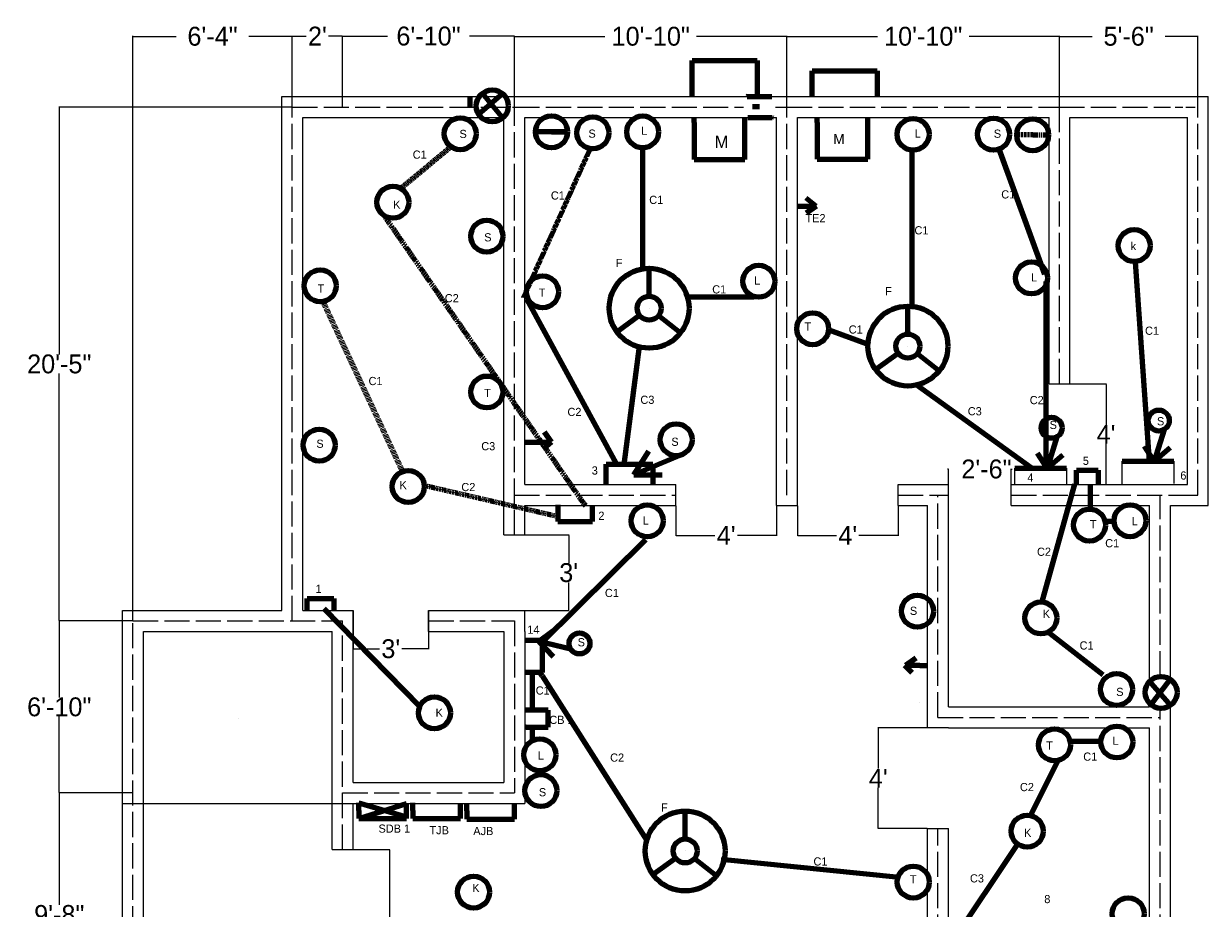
# Model space of a CAD drawing. Header units: inches. Extents: x -92 to 883, y -66 to 818.
# Tile 2 of 2: x -88 to 477, y 346 to 768. Entities that reach past the tile are written whole.
import ezdxf

# ---------------------------------------------------------------- set-up
doc = ezdxf.new("R2010")
doc.units = ezdxf.units.IN
doc.header["$MEASUREMENT"] = 0
for name, pattern in [('ACAD_ISO02W100', [15, 12, -3]), ('ACAD_ISO03W100', [30, 12, -18]), ('DASHED', [0.75, 0.5, -0.25]), ('DASHED2', [0.375, 0.25, -0.125]), ('DASHEDX2', [1.5, 1, -0.5]), ('PHANTOMX2', [5, 2.5, -0.5, 0.5, -0.5, 0.5, -0.5])]:
    doc.linetypes.add(name, pattern=pattern)
doc.dimstyles.get("Standard").update_dxf_attribs({"dimtxt": 9, "dimasz": 0.18, "dimexe": 0.18, "dimexo": 0.0625, "dimgap": 0.09, "dimtad": 0, "dimtih": 1, "dimtoh": 1, "dimdec": 0, "dimzin": 0, "dimdsep": 46, "dimlunit": 3, "dimtxsty": 'Standard', "dimcen": 0.09, "dimaunit": 1, "dimadec": 0, "dimazin": 0, "dimtfac": 1, "dimtdec": 0, "dimtofl": 0, "dimtmove": 0, "dimatfit": 3, "dimfxl": 1, "dimtolj": 1, "dimtzin": 0, "dimarcsym": 0})

# ---------------------------------------------------------------- blocks, each defined once
blk = doc.blocks.new('*D2')
at = {"color": 0, "lineweight": -2}
for p, q in [((-36.21, 401.09), (-71.47, 401.09)), ((-71.29, 400.91), (-71.29, 347.68)), ((-71.29, 285.27), (-71.29, 338.5)), ((-36.21, 285.09), (-71.47, 285.09))]:
    blk.add_line(p, q, dxfattribs=at)
at = {"color": 0}
for points in [[(-71.32, 400.91), (-71.26, 400.91), (-71.29, 401.09)], [(-71.32, 285.27), (-71.26, 285.27), (-71.29, 285.09)]]:
    blk.add_solid(points, dxfattribs=at)
at = {"layer": 'Defpoints', "color": 0}
for p in [(-71.29, 401.09), (-36.14, 401.09), (-36.14, 285.09)]:
    blk.add_point(p, dxfattribs=at)
at = {"color": 0, "insert": (-71.29, 343.09), "char_height": 9, "attachment_point": 5}
blk.add_mtext('\\A1;9\'-8"', dxfattribs=at)
blk = doc.blocks.new('*D3')
at = {"color": 0, "lineweight": -2}
for p, q in [((-36.21, 483.09), (-71.47, 483.09)), ((-71.29, 482.91), (-71.29, 446.68)), ((-71.29, 401.27), (-71.29, 437.5)), ((-36.21, 401.09), (-71.47, 401.09))]:
    blk.add_line(p, q, dxfattribs=at)
at = {"color": 0}
for points in [[(-71.32, 482.91), (-71.26, 482.91), (-71.29, 483.09)], [(-71.32, 401.27), (-71.26, 401.27), (-71.29, 401.09)]]:
    blk.add_solid(points, dxfattribs=at)
at = {"layer": 'Defpoints', "color": 0}
for p in [(-71.29, 483.09), (-36.14, 483.09), (-36.14, 401.09)]:
    blk.add_point(p, dxfattribs=at)
at = {"color": 0, "insert": (-71.29, 442.09), "char_height": 9, "attachment_point": 5}
blk.add_mtext('\\A1;6\'-10"', dxfattribs=at)
blk = doc.blocks.new('*D4')
at = {"color": 0, "lineweight": -2}
for p, q in [((39.79, 728.09), (-71.47, 728.09)), ((-71.29, 727.91), (-71.29, 610.18)), ((-71.29, 483.27), (-71.29, 601)), ((-36.21, 483.09), (-71.47, 483.09))]:
    blk.add_line(p, q, dxfattribs=at)
at = {"color": 0}
for points in [[(-71.32, 727.91), (-71.26, 727.91), (-71.29, 728.09)], [(-71.32, 483.27), (-71.26, 483.27), (-71.29, 483.09)]]:
    blk.add_solid(points, dxfattribs=at)
at = {"layer": 'Defpoints', "color": 0}
for p in [(-71.29, 728.09), (39.86, 728.09), (-36.14, 483.09)]:
    blk.add_point(p, dxfattribs=at)
at = {"color": 0, "insert": (-71.29, 605.59), "char_height": 9, "attachment_point": 5}
blk.add_mtext('\\A1;20\'-5"', dxfattribs=at)
blk = doc.blocks.new('*D13')
at = {"color": 0, "lineweight": -2}
for p, q in [((342.79, 432.09), (319.23, 432.09)), ((319.41, 431.91), (319.41, 412.68)), ((319.41, 384.27), (319.41, 403.5)), ((342.79, 384.09), (319.23, 384.09))]:
    blk.add_line(p, q, dxfattribs=at)
at = {"color": 0}
for points in [[(319.38, 431.91), (319.44, 431.91), (319.41, 432.09)], [(319.38, 384.27), (319.44, 384.27), (319.41, 384.09)]]:
    blk.add_solid(points, dxfattribs=at)
at = {"layer": 'Defpoints', "color": 0}
for p in [(319.41, 432.09), (342.86, 432.09), (342.86, 384.09)]:
    blk.add_point(p, dxfattribs=at)
at = {"color": 0, "insert": (319.41, 408.09), "char_height": 9, "attachment_point": 5}
blk.add_mtext("\\A1;4'", dxfattribs=at)
blk = doc.blocks.new('*D14')
at = {"color": 0, "lineweight": -2}
for p, q in [((352.68, 555.5), (352.5, 555.5)), ((352.86, 548.15), (352.86, 555.68)), ((382.86, 548.15), (382.86, 555.68)), ((383.04, 555.5), (383.22, 555.5))]:
    blk.add_line(p, q, dxfattribs=at)
at = {"color": 0}
for points in [[(352.68, 555.53), (352.68, 555.47), (352.86, 555.5)], [(383.04, 555.53), (383.04, 555.47), (382.86, 555.5)]]:
    blk.add_solid(points, dxfattribs=at)
at = {"layer": 'Defpoints', "color": 0}
for p in [(352.86, 555.5), (352.86, 548.09), (382.86, 548.09)]:
    blk.add_point(p, dxfattribs=at)
at = {"color": 0, "insert": (371.03, 555.5), "char_height": 9, "attachment_point": 5}
blk.add_mtext('\\A1;2\'-6"', dxfattribs=at)
blk = doc.blocks.new('*D15')
at = {"color": 0, "lineweight": -2}
for p, q in [((410.92, 596.09), (428.26, 596.09)), ((428.08, 595.91), (428.08, 576.68)), ((428.08, 548.27), (428.08, 567.5)), ((410.92, 548.09), (428.26, 548.09))]:
    blk.add_line(p, q, dxfattribs=at)
at = {"color": 0}
for points in [[(428.05, 595.91), (428.11, 595.91), (428.08, 596.09)], [(428.05, 548.27), (428.11, 548.27), (428.08, 548.09)]]:
    blk.add_solid(points, dxfattribs=at)
at = {"layer": 'Defpoints', "color": 0}
for p in [(410.86, 596.09), (410.86, 548.09), (428.08, 548.09)]:
    blk.add_point(p, dxfattribs=at)
at = {"color": 0, "insert": (428.08, 572.09), "char_height": 9, "attachment_point": 5}
blk.add_mtext("\\A1;4'", dxfattribs=at)
blk = doc.blocks.new('*D16')
at = {"color": 0, "lineweight": -2}
for p, q in [((280.86, 538.03), (280.86, 523.72)), ((328.86, 538.03), (328.86, 523.72)), ((281.04, 523.9), (299.52, 523.9)), ((328.68, 523.9), (310.2, 523.9))]:
    blk.add_line(p, q, dxfattribs=at)
at = {"color": 0}
for points in [[(281.04, 523.93), (281.04, 523.87), (280.86, 523.9)], [(328.68, 523.93), (328.68, 523.87), (328.86, 523.9)]]:
    blk.add_solid(points, dxfattribs=at)
at = {"layer": 'Defpoints', "color": 0}
for p in [(280.86, 538.09), (328.86, 538.09), (328.86, 523.9)]:
    blk.add_point(p, dxfattribs=at)
at = {"color": 0, "insert": (304.86, 523.9), "char_height": 9, "attachment_point": 5}
blk.add_mtext("\\A1;4'", dxfattribs=at)
blk = doc.blocks.new('*D17')
at = {"color": 0, "lineweight": -2}
for p, q in [((222.86, 538.03), (222.86, 523.72)), ((270.86, 538.03), (270.86, 523.72)), ((223.04, 523.9), (241.52, 523.9)), ((270.68, 523.9), (252.2, 523.9))]:
    blk.add_line(p, q, dxfattribs=at)
at = {"color": 0}
for points in [[(223.04, 523.93), (223.04, 523.87), (222.86, 523.9)], [(270.68, 523.93), (270.68, 523.87), (270.86, 523.9)]]:
    blk.add_solid(points, dxfattribs=at)
at = {"layer": 'Defpoints', "color": 0}
for p in [(222.86, 538.09), (270.86, 538.09), (270.86, 523.9)]:
    blk.add_point(p, dxfattribs=at)
at = {"color": 0, "insert": (246.86, 523.9), "char_height": 9, "attachment_point": 5}
blk.add_mtext("\\A1;4'", dxfattribs=at)
blk = doc.blocks.new('*D18')
at = {"color": 0, "lineweight": -2}
for p, q in [((150.92, 524.09), (171.9, 524.09)), ((171.72, 523.91), (171.72, 510.68)), ((171.72, 488.27), (171.72, 501.5)), ((150.92, 488.09), (171.9, 488.09))]:
    blk.add_line(p, q, dxfattribs=at)
at = {"color": 0}
for points in [[(171.69, 523.91), (171.75, 523.91), (171.72, 524.09)], [(171.69, 488.27), (171.75, 488.27), (171.72, 488.09)]]:
    blk.add_solid(points, dxfattribs=at)
at = {"layer": 'Defpoints', "color": 0}
for p in [(150.86, 524.09), (171.72, 524.09), (150.86, 488.09)]:
    blk.add_point(p, dxfattribs=at)
at = {"color": 0, "insert": (171.72, 506.09), "char_height": 9, "attachment_point": 5}
blk.add_mtext("\\A1;3'", dxfattribs=at)
blk = doc.blocks.new('*D19')
at = {"color": 0, "lineweight": -2}
for p, q in [((68.86, 488.03), (68.86, 469.64)), ((104.86, 488.03), (104.86, 469.64)), ((69.04, 469.82), (81.52, 469.82)), ((104.68, 469.82), (92.2, 469.82))]:
    blk.add_line(p, q, dxfattribs=at)
at = {"color": 0}
for points in [[(69.04, 469.85), (69.04, 469.79), (68.86, 469.82)], [(104.68, 469.85), (104.68, 469.79), (104.86, 469.82)]]:
    blk.add_solid(points, dxfattribs=at)
at = {"layer": 'Defpoints', "color": 0}
for p in [(68.86, 488.09), (104.86, 488.09), (68.86, 469.82)]:
    blk.add_point(p, dxfattribs=at)
at = {"color": 0, "insert": (86.86, 469.82), "char_height": 9, "attachment_point": 5}
blk.add_mtext("\\A1;3'", dxfattribs=at)
blk = doc.blocks.new('*D20')
at = {"color": 0, "lineweight": -2}
for p, q in [((58.92, 374.09), (86.44, 374.09)), ((86.26, 373.91), (86.26, 336.68)), ((86.26, 290.27), (86.26, 327.5)), ((58.92, 290.09), (86.44, 290.09))]:
    blk.add_line(p, q, dxfattribs=at)
at = {"color": 0}
for points in [[(86.23, 373.91), (86.29, 373.91), (86.26, 374.09)], [(86.23, 290.27), (86.29, 290.27), (86.26, 290.09)]]:
    blk.add_solid(points, dxfattribs=at)
at = {"layer": 'Defpoints', "color": 0}
for p in [(58.86, 374.09), (58.86, 290.09), (86.26, 290.09)]:
    blk.add_point(p, dxfattribs=at)
at = {"color": 0, "insert": (86.26, 332.09), "char_height": 9, "attachment_point": 5}
blk.add_mtext("\\A1;7'", dxfattribs=at)
blk = doc.blocks.new('*D21')
at = {"color": 0, "lineweight": -2}
for p, q in [((-36.21, 483.15), (-36.21, 761.99)), ((-36.03, 761.81), (-15.52, 761.81)), ((39.68, 761.81), (19.16, 761.81)), ((39.86, 728.15), (39.86, 761.99))]:
    blk.add_line(p, q, dxfattribs=at)
at = {"color": 0}
for points in [[(-36.03, 761.84), (-36.03, 761.78), (-36.21, 761.81)], [(39.68, 761.84), (39.68, 761.78), (39.86, 761.81)]]:
    blk.add_solid(points, dxfattribs=at)
at = {"layer": 'Defpoints', "color": 0}
for p in [(39.86, 761.81), (39.86, 728.09), (-36.21, 483.09)]:
    blk.add_point(p, dxfattribs=at)
at = {"color": 0, "insert": (1.82, 761.81), "char_height": 9, "attachment_point": 5}
blk.add_mtext('\\A1;6\'-4"', dxfattribs=at)
blk = doc.blocks.new('*D22')
at = {"color": 0, "lineweight": -2}
for p, q in [((145.86, 728.15), (145.86, 761.99)), ((146.04, 761.81), (189.02, 761.81)), ((275.68, 761.81), (232.7, 761.81)), ((275.86, 728.15), (275.86, 761.99))]:
    blk.add_line(p, q, dxfattribs=at)
at = {"color": 0}
for points in [[(146.04, 761.84), (146.04, 761.78), (145.86, 761.81)], [(275.68, 761.84), (275.68, 761.78), (275.86, 761.81)]]:
    blk.add_solid(points, dxfattribs=at)
at = {"layer": 'Defpoints', "color": 0}
for p in [(275.86, 761.81), (145.86, 728.09), (275.86, 728.09)]:
    blk.add_point(p, dxfattribs=at)
at = {"color": 0, "insert": (210.86, 761.81), "char_height": 9, "attachment_point": 5}
blk.add_mtext('\\A1;10\'-10"', dxfattribs=at)
blk = doc.blocks.new('*D23')
at = {"color": 0, "lineweight": -2}
for p, q in [((275.86, 728.15), (275.86, 761.99)), ((276.04, 761.81), (319.02, 761.81)), ((405.68, 761.81), (362.7, 761.81)), ((405.86, 728.15), (405.86, 761.99))]:
    blk.add_line(p, q, dxfattribs=at)
at = {"color": 0}
for points in [[(276.04, 761.84), (276.04, 761.78), (275.86, 761.81)], [(405.68, 761.84), (405.68, 761.78), (405.86, 761.81)]]:
    blk.add_solid(points, dxfattribs=at)
at = {"layer": 'Defpoints', "color": 0}
for p in [(405.86, 761.81), (275.86, 728.09), (405.86, 728.09)]:
    blk.add_point(p, dxfattribs=at)
at = {"color": 0, "insert": (340.86, 761.81), "char_height": 9, "attachment_point": 5}
blk.add_mtext('\\A1;10\'-10"', dxfattribs=at)
blk = doc.blocks.new('*D24')
at = {"color": 0, "lineweight": -2}
for p, q in [((405.86, 728.15), (405.86, 761.99)), ((406.04, 761.81), (421.52, 761.81)), ((471.68, 761.81), (456.2, 761.81)), ((471.86, 728.15), (471.86, 761.99))]:
    blk.add_line(p, q, dxfattribs=at)
at = {"color": 0}
for points in [[(406.04, 761.84), (406.04, 761.78), (405.86, 761.81)], [(471.68, 761.84), (471.68, 761.78), (471.86, 761.81)]]:
    blk.add_solid(points, dxfattribs=at)
at = {"layer": 'Defpoints', "color": 0}
for p in [(471.86, 761.81), (405.86, 728.09), (471.86, 728.09)]:
    blk.add_point(p, dxfattribs=at)
at = {"color": 0, "insert": (438.86, 761.81), "char_height": 9, "attachment_point": 5}
blk.add_mtext('\\A1;5\'-6"', dxfattribs=at)
blk = doc.blocks.new('*D25')
at = {"color": 0, "lineweight": -2}
for p, q in [((39.86, 728.21), (39.86, 762.12)), ((40.04, 761.94), (46.52, 761.94)), ((63.68, 761.94), (57.2, 761.94)), ((63.86, 728.15), (63.86, 762.12))]:
    blk.add_line(p, q, dxfattribs=at)
at = {"color": 0}
for points in [[(40.04, 761.97), (40.04, 761.91), (39.86, 761.94)], [(63.68, 761.97), (63.68, 761.91), (63.86, 761.94)]]:
    blk.add_solid(points, dxfattribs=at)
at = {"layer": 'Defpoints', "color": 0}
for p in [(63.86, 761.94), (39.86, 728.15), (63.86, 728.09)]:
    blk.add_point(p, dxfattribs=at)
at = {"color": 0, "insert": (51.86, 761.94), "char_height": 9, "attachment_point": 5}
blk.add_mtext("\\A1;2'", dxfattribs=at)
blk = doc.blocks.new('*D26')
at = {"color": 0, "lineweight": -2}
for p, q in [((63.86, 728.21), (63.86, 762.08)), ((64.04, 761.9), (85.27, 761.9)), ((145.68, 761.9), (124.45, 761.9)), ((145.86, 728.21), (145.86, 762.08))]:
    blk.add_line(p, q, dxfattribs=at)
at = {"color": 0}
for points in [[(64.04, 761.93), (64.04, 761.87), (63.86, 761.9)], [(145.68, 761.93), (145.68, 761.87), (145.86, 761.9)]]:
    blk.add_solid(points, dxfattribs=at)
at = {"layer": 'Defpoints', "color": 0}
for p in [(145.86, 761.9), (63.86, 728.15), (145.86, 728.15)]:
    blk.add_point(p, dxfattribs=at)
at = {"color": 0, "insert": (104.86, 761.9), "char_height": 9, "attachment_point": 5}
blk.add_mtext('\\A1;6\'-10"', dxfattribs=at)

msp = doc.modelspace()

# ---------------------------------------------------------------- linework, layer by layer
for p, q in [((63.86, 733.09), (63.86, 749.06)), ((34.86, 733.09), (256.93, 733.09)), ((34.86, 488.09), (34.86, 733.09)), ((268.68, 733.09), (458.86, 733.09)), ((458.86, 733.09), (476.86, 733.09)), ((476.86, 538.09), (476.86, 733.09)), ((461.08, 728.09), (464.7, 728.09)), ((466.16, 728.09), (470.57, 728.09)), ((44.86, 723.09), (140.86, 723.09)), ((44.86, 488.09), (44.86, 723.09)), ((140.86, 524.09), (140.86, 723.09)), ((150.86, 548.09), (150.86, 723.09)), ((150.86, 723.09), (257.17, 723.09)), ((268.43, 723.09), (270.86, 723.09)), ((270.86, 538.09), (270.86, 723.09)), ((280.86, 538.09), (280.86, 723.09)), ((280.86, 723.09), (400.86, 723.09)), ((400.86, 596.09), (400.86, 723.09)), ((410.86, 596.09), (410.86, 723.09)), ((410.86, 723.09), (458.86, 723.09)), ((458.86, 723.09), (466.86, 723.09)), ((466.86, 548.09), (466.86, 723.09)), ((400.86, 596.09), (410.86, 596.09)), ((384.6, 548.09), (384.6, 555.88)), ((409.28, 555.88), (409.28, 548.09)), ((435.71, 548.26), (435.71, 559.33)), ((460.39, 559.33), (460.39, 548.62)), ((150.86, 548.09), (222.86, 548.09)), ((222.86, 538.09), (222.86, 548.09)), ((328.86, 548.09), (352.86, 548.09)), ((328.86, 538.09), (328.86, 548.09)), ((352.86, 442.09), (352.86, 548.09)), ((382.86, 538.09), (382.86, 548.09)), ((382.86, 548.09), (400.86, 548.09)), ((400.86, 548.09), (410.86, 548.09)), ((410.86, 548.09), (458.86, 548.09)), ((458.86, 548.09), (466.86, 548.09)), ((458.86, 543.09), (471.86, 543.09)), ((150.86, 538.09), (222.86, 538.09)), ((150.86, 524.09), (150.86, 538.09)), ((270.86, 538.09), (280.86, 538.09)), ((328.86, 538.09), (342.86, 538.09)), ((342.86, 432.09), (342.86, 538.09)), ((382.86, 538.09), (448.86, 538.09)), ((448.86, 454.36), (448.86, 538.09)), ((458.86, 538.09), (476.86, 538.09)), ((458.86, 455.16), (458.86, 538.09)), ((140.86, 524.09), (150.86, 524.09)), ((-41.14, -29.91), (-41.14, 488.09)), ((-41.14, 488.09), (34.86, 488.09)), ((44.86, 488.09), (68.86, 488.09)), ((68.86, 406.09), (68.86, 488.09)), ((104.86, 478.09), (104.86, 488.09)), ((104.86, 488.09), (150.86, 488.09)), ((150.86, 478.09), (150.86, 488.09)), ((-31.14, -19.91), (-31.14, 478.09)), ((-31.14, 478.09), (58.86, 478.09)), ((58.86, 374.09), (58.86, 478.09)), ((104.86, 478.09), (140.86, 478.09)), ((140.86, 478.09), (140.86, 406.09)), ((150.86, 478.09), (150.86, 396.09)), ((352.86, 442.09), (448.86, 442.09)), ((448.86, 442.09), (448.86, 443.72)), ((458.86, 290.09), (458.86, 442.91)), ((352.86, 432.09), (342.86, 432.09)), ((352.86, 432.09), (429.61, 432.09)), ((436.89, 432.09), (448.86, 432.09)), ((448.86, 336.09), (448.86, 432.09)), ((68.86, 406.09), (140.86, 406.09)), ((-41.14, 396.09), (150.86, 396.09)), ((68.86, 374.09), (68.86, 396.09)), ((342.86, 230.09), (342.86, 384.09)), ((342.86, 384.09), (352.86, 384.09)), ((352.86, 336.09), (352.86, 384.09)), ((58.86, 374.09), (68.86, 374.09))]:
    msp.add_line(p, q)
at = {"lineweight": 106}
for p, q in [((230.66, 750.35), (261.6, 750.35)), ((230.66, 733.09), (230.66, 750.35)), ((261.6, 750.35), (261.6, 733.09)), ((287.93, 745.44), (318.87, 745.44)), ((287.93, 733.09), (287.93, 745.44)), ((318.87, 745.44), (318.87, 733.09)), ((124.5, 733.09), (124.5, 728.09)), ((128.77, 724.68), (140.12, 734.53)), ((130.55, 734.62), (140.24, 722.85)), ((256.93, 733.09), (268.68, 733.09)), ((135.28, 728.64), (135.28, 728.64)), ((230.66, 728), (230.66, 728.09)), ((262.8, 728.23), (259.4, 728.23)), ((262.8, 728.23), (262.8, 728.23)), ((231.65, 720.75), (231.65, 723.09)), ((231.65, 720.75), (231.65, 703.16)), ((255.71, 720.75), (255.71, 723.09)), ((255.71, 703.16), (255.71, 720.75)), ((257.17, 723.09), (268.83, 723.09)), ((268.61, 723.29), (268.83, 723.09)), ((290.32, 720.78), (290.32, 723.09)), ((290.32, 720.78), (290.32, 703.2)), ((314.38, 720.78), (314.38, 723.09)), ((314.38, 703.2), (314.38, 720.78)), ((120.01, 715.38), (120.01, 715.38)), ((163.53, 716.26), (163.53, 716.26)), ((163.53, 716.26), (171.16, 716.26)), ((183.24, 715.84), (183.24, 715.84)), ((335.49, 706.97), (335.49, 631.94)), ((376.89, 708.15), (398.78, 648.48)), ((207.02, 705.71), (207.02, 705.71)), ((231.65, 703.16), (255.71, 703.16)), ((290.32, 703.2), (314.38, 703.2)), ((336, 706.24), (336, 706.24)), ((289.82, 680.82), (285.07, 684.68)), ((87.88, 682.7), (87.88, 682.7)), ((280.86, 680.82), (289.82, 680.82)), ((289.82, 680.82), (285.07, 677.56)), ((132.65, 666.52), (132.65, 666.52)), ((210.09, 637.91), (210.09, 651.24)), ((441.96, 654.39), (448.67, 559.33)), ((399.37, 644.94), (399.37, 556.32)), ((151.63, 636.61), (194.33, 558.15)), ((333.55, 619.87), (333.55, 633.19)), ((205.47, 628.82), (194.71, 620.96)), ((210.09, 632.19), (210.09, 632.19)), ((210.09, 632.19), (210.09, 632.19)), ((210.09, 632.19), (210.09, 632.19)), ((210.09, 632.19), (210.09, 632.19)), ((214.58, 628.65), (225.03, 620.39)), ((295.86, 621.89), (315.38, 614.8)), ((205.4, 613.97), (198.02, 557.63)), ((328.94, 610.78), (318.17, 602.92)), ((333.55, 614.15), (333.55, 614.15)), ((333.55, 614.15), (333.55, 614.15)), ((333.55, 614.15), (333.55, 614.15)), ((333.55, 614.15), (333.55, 614.15)), ((338.04, 610.61), (348.5, 602.35)), ((337.26, 595.9), (392.27, 556.32)), ((133.11, 590.64), (133.11, 590.64)), ((163.51, 568.4), (160.25, 573.14)), ((404.63, 570.85), (399.96, 555.88)), ((455.74, 574.3), (451.07, 559.33)), ((52.72, 566.94), (52.72, 566.94)), ((150.86, 568.4), (163.51, 568.4)), ((163.51, 568.4), (159.84, 565.1)), ((222.98, 569.52), (222.98, 569.52)), ((451.07, 559.33), (446.44, 566.48)), ((451.07, 559.33), (458.6, 565.77)), ((202.85, 552.7), (209.98, 564)), ((225.15, 562.21), (202.85, 552.7)), ((399.96, 555.88), (395.33, 563.03)), ((399.96, 555.88), (407.49, 562.31)), ((189.56, 548.09), (189.56, 557.81)), ((189.56, 557.81), (211.79, 557.81)), ((211.79, 557.81), (211.79, 548.09)), ((399.96, 555.88), (399.96, 555.88)), ((399.96, 555.88), (399.96, 555.88)), ((413.95, 548.09), (413.95, 554.94)), ((413.95, 554.94), (424.34, 554.94)), ((424.34, 554.94), (424.34, 548.09)), ((451.07, 559.33), (451.07, 559.33)), ((451.07, 559.33), (451.07, 559.33)), ((202.85, 552.7), (216.27, 552.7)), ((412.98, 548.35), (397.6, 492.81)), ((95.21, 547.19), (95.21, 547.19)), ((420.67, 536.53), (420.67, 547.76)), ((166.58, 538.44), (166.58, 530.45)), ((179, 539), (179.68, 538.09)), ((183.15, 530.45), (183.15, 537.87)), ((166.58, 530.45), (183.15, 530.45)), ((427.17, 530.62), (431.31, 530.62)), ((159, 473), (208.5, 522)), ((47.01, 493.77), (59.71, 493.77)), ((47.01, 488.09), (47.01, 493.77)), ((59.71, 493.77), (59.71, 488.09)), ((55, 489), (100.5, 442.5)), ((157.5, 473.28), (164.33, 478.36)), ((399.97, 478.04), (426.58, 457.36)), ((151, 474), (159, 474)), ((172.73, 469.58), (157.5, 473.28)), ((157.5, 473.28), (157.5, 473.28)), ((157.5, 473.28), (157.5, 473.28)), ((157.5, 473.28), (164.4, 466.18)), ((159, 474), (159, 458.5)), ((332.5, 462), (337.5, 465.5)), ((152, 458.5), (150.86, 458.5)), ((159, 458.5), (152, 458.5)), ((154.5, 458), (154.5, 458.5)), ((154.5, 440.5), (154.5, 458)), ((159, 457), (157.93, 458.5)), ((332, 462), (335.5, 458.5)), ((339.3, 461.85), (332.31, 461.85)), ((339.3, 461.85), (342.86, 461.85)), ((159, 457), (209, 378.5)), ((448.56, 454.48), (459.04, 442.56)), ((449.14, 442.85), (458.17, 454.77)), ((339.3, 444.13), (339.3, 444.13)), ((339.3, 444.13), (339.3, 444.13)), ((339.3, 444.13), (339.3, 444.13)), ((339.3, 444.13), (339.3, 444.13)), ((339.3, 444.13), (339.3, 444.13)), ((14.12, 436.69), (14.12, 436.69)), ((107.66, 439.26), (107.66, 439.26)), ((162, 440.5), (150.86, 440.5)), ((162, 432.5), (162, 440.5)), ((151.5, 432.5), (150.86, 432.5)), ((151.5, 432.5), (162, 432.5)), ((154.5, 426.5), (154.5, 432.5)), ((154.5, 426.5), (154.5, 426.04)), ((411.22, 425.82), (426.46, 425.82)), ((404.77, 415.87), (391.88, 390.1)), ((71.58, 392.75), (71.58, 396.33)), ((71.58, 396.33), (94.39, 389.71)), ((71.58, 388.86), (94.39, 396.09)), ((94.39, 388.86), (94.39, 396.09)), ((97.33, 392.75), (97.33, 396.33)), ((120.14, 388.86), (120.14, 396.09)), ((123.11, 392.51), (123.11, 396.09)), ((145.92, 388.62), (145.92, 395.84)), ((71.58, 392.75), (71.58, 388.86)), ((97.33, 392.75), (97.33, 388.86)), ((123.11, 392.51), (123.11, 388.62)), ((227.31, 379.14), (227.31, 392.47)), ((71.58, 388.86), (94.39, 388.86)), ((94.39, 388.86), (94.39, 388.86)), ((97.33, 388.86), (120.14, 388.86)), ((120.14, 388.86), (120.14, 388.86)), ((123.11, 388.62), (145.92, 388.62)), ((145.92, 388.62), (145.92, 388.62)), ((227.31, 373.43), (227.31, 373.43)), ((227.31, 373.43), (227.31, 373.43)), ((227.31, 373.43), (227.31, 373.43)), ((227.31, 373.43), (227.31, 373.43)), ((385.43, 376.05), (336.77, 303.44)), ((222.7, 370.05), (211.93, 362.2)), ((231.8, 369.88), (242.26, 361.62)), ((244.5, 369.5), (329.5, 361))]:
    msp.add_line(p, q, dxfattribs=at)
at = {"linetype": 'ACAD_ISO02W100'}
for p, q in [((39.86, 728.09), (145.86, 728.09)), ((39.86, 483.09), (39.86, 728.09)), ((145.86, 728.09), (255.18, 728.09)), ((145.86, 524.09), (145.86, 728.09)), ((270.43, 728.09), (275.86, 728.09)), ((275.86, 728.09), (405.86, 728.09)), ((275.86, 543.09), (275.86, 728.09)), ((405.86, 728.09), (458.86, 728.09)), ((405.86, 596.09), (405.86, 728.09)), ((471.86, 543.09), (471.86, 728.09)), ((145.86, 543.09), (222.86, 543.09)), ((328.86, 543.09), (352.86, 543.09)), ((347.86, 437.09), (347.86, 543.09)), ((382.86, 543.09), (471.86, 543.09)), ((382.86, 543.09), (453.86, 543.09)), ((453.86, 456.65), (453.86, 543.09)), ((-36.14, -24.91), (-36.14, 483.09)), ((-36.14, 483.09), (58.86, 483.09)), ((63.86, 374.09), (63.86, 483.09)), ((104.86, 483.09), (145.86, 483.09)), ((145.86, 483.09), (145.86, 401.09)), ((453.86, 437.09), (453.86, 441.43)), ((347.86, 437.09), (453.86, 437.09)), ((453.86, 331.09), (453.86, 437.09)), ((63.86, 401.09), (145.86, 401.09)), ((347.86, 331.09), (347.86, 384.09))]:
    msp.add_line(p, q, dxfattribs=at)
at = {"linetype": 'DASHED2', "lineweight": 106}
for p, q in [((171.16, 716.26), (155.91, 716.26)), ((115.3, 708.93), (91.68, 689.37)), ((181.68, 707.7), (150.05, 637.14)), ((206.98, 708.75), (206.98, 650.3)), ((84.19, 675.56), (179.24, 538.61)), ((228.6, 637.66), (260.23, 637.66)), ((102.62, 547.81), (166.58, 532.98))]:
    msp.add_line(p, q, dxfattribs=at)
at = {"linetype": 'DASHEDX2', "lineweight": 106}
msp.add_line((393.07, 714.85), (385.45, 714.85), dxfattribs=at)
at = {"linetype": 'DASHED', "lineweight": 106}
for p, q in [((393.07, 714.85), (393.07, 714.85)), ((54.23, 635.85), (92.25, 554.72))]:
    msp.add_line(p, q, dxfattribs=at)
at = {"linetype": 'PHANTOMX2', "lineweight": 106}
msp.add_line((393.07, 714.85), (400.86, 714.85), dxfattribs=at)
at = {"lineweight": 100}
for p, q in [((384.6, 555.88), (409.28, 555.88)), ((435.71, 559.33), (460.39, 559.33))]:
    msp.add_line(p, q, dxfattribs=at)
at = {"linetype": 'ACAD_ISO03W100'}
msp.add_line((-36.14, 483.09), (63.86, 483.09), dxfattribs=at)
at = {"lineweight": 106}
for centre, radius in [((135.28, 728.64), 7.62), ((163.53, 716.26), 7.62), ((183.24, 715.84), 7.62), ((207.02, 716.24), 7.62), ((120.01, 715.38), 7.62), ((336, 715.1), 7.62), ((374.36, 715.14), 7.62), ((393.07, 714.85), 7.62), ((87.88, 682.7), 7.62), ((132.65, 666.52), 7.62), ((441.49, 662.04), 7.62), ((53.21, 642.9), 7.62), ((210.09, 632.19), 19.04), ((262.4, 645.04), 7.62), ((392.52, 646.63), 7.62), ((159.26, 640.02), 7.62), ((210.09, 632.19), 5.72), ((333.55, 614.15), 19.04), ((288.11, 622.43), 7.62), ((333.55, 614.15), 5.72), ((132.71, 592.26), 7.62), ((453.24, 578.63), 5), ((222.98, 569.52), 7.62), ((402.13, 575.18), 5), ((52.72, 566.94), 7.62), ((95.21, 547.19), 7.62), ((209.2, 530.81), 7.62), ((439.5, 530.89), 7.62), ((420.2, 528.83), 7.62), ((338.09, 487.77), 7.62), ((397, 484.53), 7.62), ((176.89, 472.36), 5), ((433.09, 450.45), 7.62), ((454.32, 449.04), 7.62), ((107.66, 439.26), 7.62), ((403.51, 424), 7.62), ((433.25, 425.39), 7.62), ((157.98, 419.25), 7.62), ((158.48, 402.21), 7.62), ((227.31, 373.43), 19.04), ((390.48, 382.9), 7.62), ((227.31, 373.43), 5.72), ((336.12, 358.62), 7.62), ((126.36, 353.84), 7.62), ((438.64, 343.49), 7.62)]:
    msp.add_circle(centre, radius, dxfattribs=at)
for start, end in [(135.092, 140.4048), (317.6031, 319.6345)]:
    msp.add_arc((262.8, 728.23), 7.62, start, end, dxfattribs=at)

# ---------------------------------------------------------------- texts
at = {"lineweight": 106, "width": 189.6898, "attachment_point": 1}
for s, insert, char_height in [('L', (206.28, 718.77), 3.9), ('S', (119.64, 717.24), 3.9), ('S', (181.15, 717.39), 3.9), ('{\\C54;M}', (241.36, 714.43), 5.9), ('{\\C3;M}', (297.94, 715.32), 4.9), ('L', (336.76, 717.45), 3.9), ('S', (374.53, 717.37), 3.9), ('C1', (97.33, 707.38), 3.9), ('C1', (163.23, 687.9), 3.9), ('C1', (210.15, 685.8), 3.9), ('C1', (378.08, 688.42), 3.9), ('K', (88.02, 683.52), 3.9), ('  TE2', (281.79, 677.09), 3.9), ('S', (131.43, 667.95), 3.9), ('C1', (336.67, 671.29), 3.9), ('k', (439.85, 663.79), 3.9), ('F', (194.21, 655.73), 3.9), ('L', (260.23, 647.36), 3.9), ('L', (392.27, 648.84), 3.9), ('T', (51.96, 643.59), 3.9), ('C2', (112.62, 638.93), 3.9), ('T', (157.43, 641.56), 3.9), ('C1', (240.2, 643.14), 3.9), ('F', (322.7, 642.29), 3.9), ('T', (284.22, 625.46), 3.9), ('C1', (305.32, 624.02), 3.9), ('C1', (446.69, 623.43), 3.9), ('C1', (76.25, 599.44), 3.9), ('T', (131.43, 593.72), 3.9), ('C3', (205.93, 590.49), 3.9), ('C2', (391.68, 590.35), 3.9), ('C2', (171.14, 584.7), 3.9), ('C3', (362.11, 585.03), 3.9), ('S', (401.15, 578.53), 3.9), ('S', (452.36, 580.26), 3.9), ('S', (51.35, 569.55), 3.9), ('C3', (130.02, 568.37), 3.9), ('S', (220.69, 570.48), 3.9), ('{\\C1;5}', (417, 561.4), 3.9), ('{\\C1;3}', (182.73, 556.79), 3.9), ('{\\C1;6}', (463.5, 554.4), 3.9), ('K', (91.02, 549.82), 3.9), ('C2', (120.53, 548.89), 3.9), ('{\\C1;4}', (390.5, 553.4), 3.9), ('{\\C1;2}', (185.9, 535.2), 3.9), ('L', (207, 532.9), 3.9), ('L', (440.29, 532.6), 3.9), ('T', (420.31, 531.17), 3.9), ('C1', (427.67, 522.11), 3.9), ('C2', (395.13, 518.05), 3.9), ('{\\C1;1}', (51, 500.4), 3.9), ('C1', (189, 498.4), 3.9), ('S', (334.5, 489.9), 3.9), ('K', (397.87, 488.43), 3.9), ('{\\C1;14}', (152, 480.9), 3.9), ('S', (176, 474.9), 3.9), ('C1', (415.46, 473.36), 3.9), ('C1', (156, 451.9), 3.9), ('S', (432.92, 451.24), 3.9), ('K', (108.24, 441.3), 3.9), ('{\\C4;CB 1}', (162.5, 437.9), 3.9), ('T', (399.5, 425.63), 3.9), ('L', (431.15, 427.97), 3.9), ('L', (157, 420.9), 3.9), ('C2', (191.5, 419.9), 3.9), ('C1', (417.2, 420.37), 3.9), ('S', (157.5, 403.4), 3.9), ('C2', (386.99, 405.86), 3.9), ('F', (215.76, 396.1), 3.9), ('{\\C1;SDB 1}', (81, 386.05), 3.9), ('{\\C54;TJB}', (105.32, 385.29), 3.9), ('{\\C4;AJB}', (126.22, 384.91), 3.9), ('K', (388.94, 384.05), 3.9), ('C1', (288.5, 370.4), 3.9), ('T', (334.5, 361.9), 3.9), ('C3', (363.16, 362.33), 3.9), ('K', (125.74, 357.74), 3.9), ('{\\C1;8}', (398.61, 352.46), 3.9)]:
    msp.add_mtext(s, dxfattribs=dict(at, insert=insert, char_height=char_height))

# ---------------------------------------------------------------- dimensions: what is measured, and where the dimension line sits
for base, p1, p2, picture, middle in [((39.86, 761.81), (-36.21, 483.09), (39.86, 728.09), '*D21', (1.82, 761.81)), ((63.86, 761.94), (39.86, 728.15), (63.86, 728.09), '*D25', (51.86, 761.94)), ((145.86, 761.9), (63.86, 728.15), (145.86, 728.15), '*D26', (104.86, 761.9)), ((270.86, 523.9), (222.86, 538.09), (270.86, 538.09), '*D17', (246.86, 523.9)), ((328.86, 523.9), (280.86, 538.09), (328.86, 538.09), '*D16', (304.86, 523.9)), ((68.86, 469.82), (104.86, 488.09), (68.86, 488.09), '*D19', (86.86, 469.82))]:
    dim = msp.add_linear_dim(base=base, p1=p1, p2=p2, dimstyle='Standard')
    dim.commit()
    dim.dimension.update_dxf_attribs({"geometry": picture, "text_midpoint": middle})
for base, p1, p2, picture, middle in [((275.86, 761.81), (145.86, 728.09), (275.86, 728.09), '*D22', (210.86, 761.81)), ((405.86, 761.81), (275.86, 728.09), (405.86, 728.09), '*D23', (340.86, 761.81)), ((471.86, 761.81), (405.86, 728.09), (471.86, 728.09), '*D24', (438.86, 761.81))]:
    dim = msp.add_linear_dim(base=base, p1=p1, p2=p2, dimstyle='Standard', override={"dimtmove": 1})
    dim.commit()
    dim.dimension.update_dxf_attribs({"geometry": picture, "text_midpoint": middle})
for base, p1, p2, picture, middle in [((-71.29, 728.09), (-36.14, 483.09), (39.86, 728.09), '*D4', (-71.29, 605.59)), ((-71.29, 483.09), (-36.14, 401.09), (-36.14, 483.09), '*D3', (-71.29, 442.09)), ((-71.29, 401.09), (-36.14, 285.09), (-36.14, 401.09), '*D2', (-71.29, 343.09))]:
    dim = msp.add_linear_dim(base=base, p1=p1, p2=p2, angle=90, dimstyle='Standard', override={"dimtmove": 1})
    dim.commit()
    dim.dimension.update_dxf_attribs({"geometry": picture, "text_midpoint": middle})
for base, p1, p2, picture, middle in [((428.08, 548.09), (410.86, 596.09), (410.86, 548.09), '*D15', (428.08, 572.09)), ((171.72, 524.09), (150.86, 488.09), (150.86, 524.09), '*D18', (171.72, 506.09)), ((319.41, 432.09), (342.86, 384.09), (342.86, 432.09), '*D13', (319.41, 408.09)), ((86.26, 290.09), (58.86, 374.09), (58.86, 290.09), '*D20', (86.26, 332.09))]:
    dim = msp.add_linear_dim(base=base, p1=p1, p2=p2, angle=90, dimstyle='Standard')
    dim.commit()
    dim.dimension.update_dxf_attribs({"geometry": picture, "text_midpoint": middle})
dim = msp.add_linear_dim(base=(352.86, 555.5), p1=(382.86, 548.09), p2=(352.86, 548.09), dimstyle='Standard')
dim.commit()
dim.dimension.update_dxf_attribs({"geometry": '*D14', "text_midpoint": (371.03, 555.5), "dimtype": 160})

doc.saveas('drawing.dxf')
